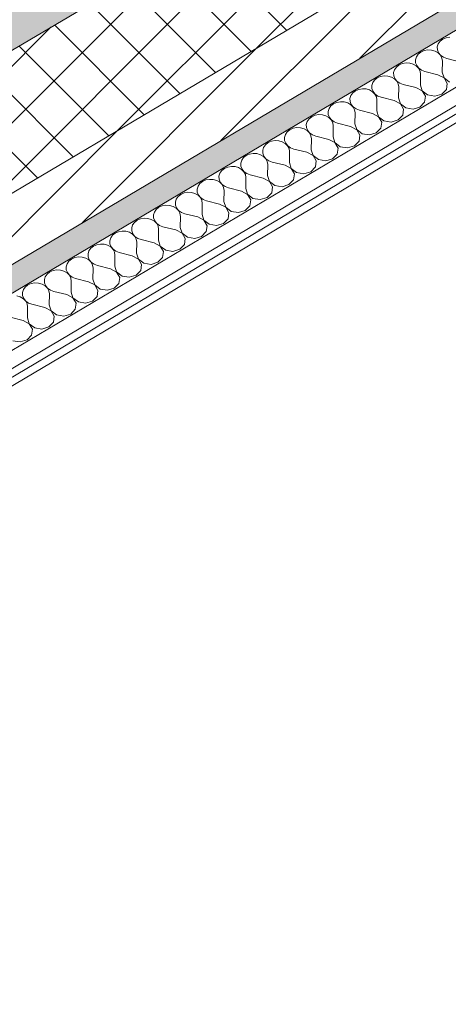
# Model space of a CAD drawing. Header units: millimetres. Extents: x -36631 to 27388, y -24993 to 6945.
# Tile 158 of 256: x -832 to -511, y -13461 to -12724. Entities that reach past the tile are written whole.
import ezdxf

# ---------------------------------------------------------------- set-up
doc = ezdxf.new("R2010")
doc.units = ezdxf.units.MM
doc.header["$MEASUREMENT"] = 0
doc.linetypes.add('Wipeout_Contour', pattern=[1000, 0, -1000])
doc.layers.add('12_FAÇ_Façana', color=7, linetype='Continuous')
doc.layers.add('Nuevo_08_E_Envans secs', color=7, linetype='Continuous')
for name, color, linetype, lineweight, true_color in [('12_FAÇ_Façana_Pluma_Nº__102', 7, 'Continuous', 5, 0xcccccc), ('12_FAÇ_Façana_Pluma_Nº__174', 7, 'Continuous', 13, 0xe4ad2c), ('12_FAÇ_Façana_Pluma_Nº__176', 7, 'Continuous', 15, 0x93a0c6), ('Nuevo_08_E_Envans secs_Pluma_Nº__102', 7, 'Continuous', 5, 0xcccccc), ('Nuevo_08_E_Envans secs_Pluma_Nº__171', 171, 'Continuous', 13, 0xaaaaff), ('Nuevo_08_E_Envans secs_Pluma_Nº__177', 7, 'Continuous', 15, 0xf7e046)]:
    doc.layers.add(name, color=color, linetype=linetype, lineweight=lineweight, true_color=true_color)
for name, color, linetype, lineweight in [('12_FAÇ_Façana_Pluma_Nº__2', 8, 'Continuous', 5), ('12_FAÇ_Façana_Pluma_Nº__7', 7, 'Continuous', 5), ('Nuevo_08_E_Envans secs_Pluma_Nº__1', 7, 'Continuous', 5)]:
    doc.layers.add(name, color=color, linetype=linetype, lineweight=lineweight)
pattern_1 = [(45, (0, 0), (-183.848, 183.848), [195, -65]), (45, (7e-14, 183.85), (-183.848, 183.848), [195, -65])]

# ---------------------------------------------------------------- blocks, each defined once
blk = doc.blocks.new('Elem Sección_97_1')
at = {"layer": '12_FAÇ_Façana_Pluma_Nº__102', "linetype": 'Continuous', "lineweight": 0, "true_color": 0xe5e5e5}
blk.add_hatch(color=254, dxfattribs=at).paths.add_polyline_path([(-1935.93, -13237.7), (-1842.3, -13342.47), (1201.82, -11539.73), (1155.37, -11487.75), (1498.66, -11284.46), (1545.11, -11336.44), (1557.37, -11329.18), (1463.74, -11224.4)])
at = {"layer": '12_FAÇ_Façana_Pluma_Nº__174', "linetype": 'Continuous', "lineweight": 13, "true_color": 0xe4ad2c}
h = blk.add_hatch(dxfattribs=at)
h.set_pattern_fill('SATE_Aislamiento_0001', color=42, style=0, pattern_type=2)
h.set_pattern_definition([(45, (0, 0), (-21.213203, 21.213203), []), (135, (0, 0), (21.213203, 21.213203), [])])
h.paths.add_polyline_path([(-1842.3, -13342.47), (-1779.88, -13412.32), (1229.91, -11629.91), (1264.24, -11609.58), (1201.82, -11539.73)])
at = {"layer": '12_FAÇ_Façana_Pluma_Nº__176', "linetype": 'Continuous', "lineweight": 0, "true_color": 0x495063}
blk.add_hatch(color=251, dxfattribs=at).paths.add_polyline_path([(-1748.67, -13447.25), (-1736.19, -13461.22), (1273.61, -11678.8), (1261.12, -11664.83)])
at = {"layer": '12_FAÇ_Façana_Pluma_Nº__2', "linetype": 'Continuous', "lineweight": 5}
h = blk.add_hatch(dxfattribs=at)
h.set_pattern_fill('Ceramic_0001', color=8, style=0, pattern_type=2)
h.set_pattern_definition([(45, (0, 0), (-21.213203, 21.213203), [])])
h.paths.add_polyline_path([(1229.91, -11629.91), (-1779.88, -13412.32), (-1748.67, -13447.25), (1261.12, -11664.83)])
at = {"layer": '12_FAÇ_Façana_Pluma_Nº__7', "color": 7, "linetype": 'Continuous', "lineweight": 5}
for p, q in [((1201.82, -11539.73), (-1842.3, -13342.47)), ((1261.12, -11664.83), (-1748.67, -13447.25))]:
    blk.add_line(p, q, dxfattribs=at)
at = {"layer": '12_FAÇ_Façana_Pluma_Nº__7', "color": 7, "linetype": 'Continuous', "lineweight": 5, "flags": 128}
for points in [[(1264.24, -11609.58), (1229.91, -11629.91), (-1779.88, -13412.32)], [(1273.61, -11678.8), (-1460.26, -13297.81), (-1520.33, -13333.38), (-1736.19, -13461.22)]]:
    blk.add_lwpolyline(points, dxfattribs=at)
blk = doc.blocks.new('*X361')
at = {"layer": 'Nuevo_08_E_Envans secs_Pluma_Nº__102', "color": 254, "linetype": 'Continuous', "lineweight": 5, "true_color": 0xcccccc}
for p, q in [((-512.48, -12737.93), (-514.94, -12739)), ((-509.75, -12737.45), (-512.48, -12737.93)), ((-518.35, -12742.54), (-519.04, -12744.74)), ((-519.04, -12744.74), (-518.96, -12747.01)), ((-516.95, -12740.58), (-518.35, -12742.54)), ((-514.94, -12739), (-516.95, -12740.58)), ((-534.69, -12752.22), (-535.38, -12754.42)), ((-533.29, -12750.26), (-534.69, -12752.22)), ((-531.28, -12748.69), (-533.29, -12750.26)), ((-528.83, -12747.62), (-531.28, -12748.69)), ((-526.1, -12747.13), (-528.83, -12747.62)), ((-523.32, -12747.28), (-526.1, -12747.13)), ((-520.69, -12748.03), (-523.32, -12747.28)), ((-518.41, -12749.35), (-520.69, -12748.03)), ((-518.96, -12747.01), (-518.13, -12749.18)), ((-516.67, -12751.11), (-518.41, -12749.35)), ((-518.13, -12749.18), (-516.6, -12751.07)), ((-515.58, -12753.2), (-516.67, -12751.11)), ((-516.6, -12751.07), (-514.49, -12752.56)), ((-514.49, -12752.56), (-511.97, -12753.52)), ((-549.64, -12759.94), (-551.04, -12761.9)), ((-547.63, -12758.37), (-549.64, -12759.94)), ((-545.17, -12757.3), (-547.63, -12758.37)), ((-542.45, -12756.81), (-545.17, -12757.3)), ((-539.66, -12756.96), (-542.45, -12756.81)), ((-537.04, -12757.71), (-539.66, -12756.96)), ((-534.76, -12759.03), (-537.04, -12757.71)), ((-535.38, -12754.42), (-535.31, -12756.69)), ((-535.31, -12756.69), (-534.48, -12758.86)), ((-533.01, -12760.79), (-534.76, -12759.03)), ((-534.48, -12758.86), (-532.95, -12760.76)), ((-515.23, -12755.46), (-515.58, -12753.2)), ((-515.38, -12763.68), (-515.23, -12755.46)), ((-502.31, -12755.94), (-511.97, -12753.52)), ((-561.52, -12766.98), (-563.98, -12768.05)), ((-558.79, -12766.5), (-561.52, -12766.98)), ((-556.01, -12766.64), (-558.79, -12766.5)), ((-553.38, -12767.39), (-556.01, -12766.64)), ((-551.11, -12768.71), (-553.38, -12767.39)), ((-551.04, -12761.9), (-551.73, -12764.1)), ((-551.73, -12764.1), (-551.66, -12766.37)), ((-551.66, -12766.37), (-550.82, -12768.54)), ((-531.93, -12762.88), (-533.01, -12760.79)), ((-532.95, -12760.76), (-530.84, -12762.24)), ((-531.58, -12765.14), (-531.93, -12762.88)), ((-531.73, -12773.36), (-531.58, -12765.14)), ((-530.84, -12762.24), (-528.31, -12763.2)), ((-518.65, -12765.62), (-528.31, -12763.2)), ((-514.02, -12768.06), (-518.65, -12765.62)), ((-515.38, -12763.68), (-513.95, -12768.02)), ((-567.39, -12771.58), (-568.08, -12773.78)), ((-568.08, -12773.78), (-568, -12776.05)), ((-565.99, -12769.62), (-567.39, -12771.58)), ((-563.98, -12768.05), (-565.99, -12769.62)), ((-549.36, -12770.48), (-551.11, -12768.71)), ((-550.82, -12768.54), (-549.29, -12770.44)), ((-548.27, -12772.57), (-549.36, -12770.48)), ((-549.29, -12770.44), (-547.19, -12771.92)), ((-547.93, -12774.82), (-548.27, -12772.57)), ((-548.08, -12783.04), (-547.93, -12774.82)), ((-547.19, -12771.92), (-544.66, -12772.88)), ((-535, -12775.3), (-544.66, -12772.88)), ((-531.73, -12773.36), (-530.3, -12777.71)), ((-511.65, -12772.13), (-514.02, -12768.06)), ((-513.95, -12768.02), (-509.93, -12771.11)), ((-512.27, -12776.6), (-511.65, -12772.13)), ((-583.74, -12781.27), (-584.43, -12783.47)), ((-582.33, -12779.3), (-583.74, -12781.27)), ((-580.33, -12777.73), (-582.33, -12779.3)), ((-577.87, -12776.66), (-580.33, -12777.73)), ((-575.14, -12776.18), (-577.87, -12776.66)), ((-572.36, -12776.32), (-575.14, -12776.18)), ((-569.73, -12777.08), (-572.36, -12776.32)), ((-567.45, -12778.39), (-569.73, -12777.08)), ((-568, -12776.05), (-567.17, -12778.22)), ((-565.71, -12780.16), (-567.45, -12778.39)), ((-567.17, -12778.22), (-565.64, -12780.12)), ((-564.62, -12782.25), (-565.71, -12780.16)), ((-565.64, -12780.12), (-563.53, -12781.6)), ((-564.28, -12784.5), (-564.62, -12782.25)), ((-563.53, -12781.6), (-561.01, -12782.56)), ((-530.36, -12777.74), (-535, -12775.3)), ((-528, -12781.81), (-530.36, -12777.74)), ((-530.3, -12777.71), (-526.28, -12780.79)), ((-528.62, -12786.28), (-528, -12781.81)), ((-526.28, -12780.79), (-520.86, -12781.69)), ((-520.86, -12781.69), (-515.68, -12780.13)), ((-515.68, -12780.13), (-512.27, -12776.6)), ((-598.68, -12788.98), (-600.08, -12790.95)), ((-596.67, -12787.41), (-598.68, -12788.98)), ((-594.21, -12786.34), (-596.67, -12787.41)), ((-591.49, -12785.86), (-594.21, -12786.34)), ((-588.71, -12786), (-591.49, -12785.86)), ((-586.08, -12786.76), (-588.71, -12786)), ((-583.8, -12788.07), (-586.08, -12786.76)), ((-584.43, -12783.47), (-584.35, -12785.73)), ((-584.35, -12785.73), (-583.52, -12787.9)), ((-582.05, -12789.84), (-583.8, -12788.07)), ((-583.52, -12787.9), (-581.99, -12789.8)), ((-564.42, -12792.72), (-564.28, -12784.5)), ((-551.35, -12784.98), (-561.01, -12782.56)), ((-546.71, -12787.43), (-551.35, -12784.98)), ((-548.08, -12783.04), (-546.65, -12787.39)), ((-544.35, -12791.49), (-546.71, -12787.43)), ((-546.65, -12787.39), (-542.62, -12790.47)), ((-532.03, -12789.82), (-528.62, -12786.28)), ((-613.02, -12797.09), (-615.03, -12798.66)), ((-610.56, -12796.02), (-613.02, -12797.09)), ((-607.84, -12795.54), (-610.56, -12796.02)), ((-605.05, -12795.68), (-607.84, -12795.54)), ((-602.42, -12796.44), (-605.05, -12795.68)), ((-600.15, -12797.75), (-602.42, -12796.44)), ((-600.08, -12790.95), (-600.77, -12793.15)), ((-600.77, -12793.15), (-600.7, -12795.41)), ((-600.7, -12795.41), (-599.86, -12797.58)), ((-580.97, -12791.93), (-582.05, -12789.84)), ((-581.99, -12789.8), (-579.88, -12791.28)), ((-580.62, -12794.18), (-580.97, -12791.93)), ((-580.77, -12802.41), (-580.62, -12794.18)), ((-579.88, -12791.28), (-577.35, -12792.24)), ((-567.69, -12794.66), (-577.35, -12792.24)), ((-563.06, -12797.11), (-567.69, -12794.66)), ((-564.42, -12792.72), (-562.99, -12797.07)), ((-560.7, -12801.17), (-563.06, -12797.11)), ((-562.99, -12797.07), (-558.97, -12800.15)), ((-548.37, -12799.5), (-544.96, -12795.96)), ((-544.96, -12795.96), (-544.35, -12791.49)), ((-542.62, -12790.47), (-537.21, -12791.37)), ((-537.21, -12791.37), (-532.03, -12789.82)), ((-616.43, -12800.63), (-617.12, -12802.83)), ((-617.12, -12802.83), (-617.04, -12805.1)), ((-615.03, -12798.66), (-616.43, -12800.63)), ((-598.4, -12799.52), (-600.15, -12797.75)), ((-599.86, -12797.58), (-598.34, -12799.48)), ((-597.31, -12801.61), (-598.4, -12799.52)), ((-598.34, -12799.48), (-596.23, -12800.96)), ((-596.97, -12803.86), (-597.31, -12801.61)), ((-597.12, -12812.09), (-596.97, -12803.86)), ((-596.23, -12800.96), (-593.7, -12801.92)), ((-584.04, -12804.34), (-593.7, -12801.92)), ((-579.41, -12806.79), (-584.04, -12804.34)), ((-580.77, -12802.41), (-579.34, -12806.75)), ((-561.31, -12805.64), (-560.7, -12801.17)), ((-558.97, -12800.15), (-553.56, -12801.05)), ((-553.56, -12801.05), (-548.37, -12799.5)), ((-632.78, -12810.31), (-633.47, -12812.51)), ((-631.37, -12808.35), (-632.78, -12810.31)), ((-629.37, -12806.77), (-631.37, -12808.35)), ((-626.91, -12805.7), (-629.37, -12806.77)), ((-624.18, -12805.22), (-626.91, -12805.7)), ((-621.4, -12805.36), (-624.18, -12805.22)), ((-618.77, -12806.12), (-621.4, -12805.36)), ((-616.5, -12807.43), (-618.77, -12806.12)), ((-617.04, -12805.1), (-616.21, -12807.26)), ((-614.75, -12809.2), (-616.5, -12807.43)), ((-616.21, -12807.26), (-614.68, -12809.16)), ((-613.66, -12811.29), (-614.75, -12809.2)), ((-614.68, -12809.16), (-612.57, -12810.64)), ((-613.32, -12813.54), (-613.66, -12811.29)), ((-612.57, -12810.64), (-610.05, -12811.6)), ((-600.39, -12814.02), (-610.05, -12811.6)), ((-577.04, -12810.85), (-579.41, -12806.79)), ((-579.34, -12806.75), (-575.32, -12809.83)), ((-577.66, -12815.32), (-577.04, -12810.85)), ((-575.32, -12809.83), (-569.91, -12810.73)), ((-569.91, -12810.73), (-564.72, -12809.18)), ((-564.72, -12809.18), (-561.31, -12805.64)), ((-647.72, -12818.03), (-649.12, -12819.99)), ((-645.71, -12816.45), (-647.72, -12818.03)), ((-643.25, -12815.38), (-645.71, -12816.45)), ((-640.53, -12814.9), (-643.25, -12815.38)), ((-637.75, -12815.04), (-640.53, -12814.9)), ((-635.12, -12815.8), (-637.75, -12815.04)), ((-632.84, -12817.11), (-635.12, -12815.8)), ((-633.47, -12812.51), (-633.39, -12814.78)), ((-633.39, -12814.78), (-632.56, -12816.94)), ((-631.1, -12818.88), (-632.84, -12817.11)), ((-632.56, -12816.94), (-631.03, -12818.84)), ((-630.01, -12820.97), (-631.1, -12818.88)), ((-631.03, -12818.84), (-628.92, -12820.33)), ((-613.47, -12821.77), (-613.32, -12813.54)), ((-595.75, -12816.47), (-600.39, -12814.02)), ((-597.12, -12812.09), (-595.69, -12816.43)), ((-593.39, -12820.53), (-595.75, -12816.47)), ((-595.69, -12816.43), (-591.66, -12819.51)), ((-586.25, -12820.41), (-581.07, -12818.86)), ((-581.07, -12818.86), (-577.66, -12815.32)), ((-662.06, -12826.13), (-664.07, -12827.71)), ((-659.6, -12825.06), (-662.06, -12826.13)), ((-656.88, -12824.58), (-659.6, -12825.06)), ((-654.09, -12824.72), (-656.88, -12824.58)), ((-651.46, -12825.48), (-654.09, -12824.72)), ((-649.19, -12826.79), (-651.46, -12825.48)), ((-649.12, -12819.99), (-649.81, -12822.19)), ((-649.81, -12822.19), (-649.74, -12824.46)), ((-649.74, -12824.46), (-648.91, -12826.62)), ((-629.66, -12823.22), (-630.01, -12820.97)), ((-629.81, -12831.45), (-629.66, -12823.22)), ((-628.92, -12820.33), (-626.39, -12821.29)), ((-616.73, -12823.7), (-626.39, -12821.29)), ((-612.1, -12826.15), (-616.73, -12823.7)), ((-613.47, -12821.77), (-612.03, -12826.11)), ((-609.74, -12830.21), (-612.1, -12826.15)), ((-612.03, -12826.11), (-608.01, -12829.19)), ((-597.41, -12828.54), (-594.01, -12825)), ((-594.01, -12825), (-593.39, -12820.53)), ((-591.66, -12819.51), (-586.25, -12820.41)), ((-665.47, -12829.67), (-666.16, -12831.87)), ((-666.16, -12831.87), (-666.09, -12834.14)), ((-664.07, -12827.71), (-665.47, -12829.67)), ((-647.44, -12828.56), (-649.19, -12826.79)), ((-648.91, -12826.62), (-647.38, -12828.52)), ((-646.35, -12830.65), (-647.44, -12828.56)), ((-647.38, -12828.52), (-645.27, -12830.01)), ((-646.01, -12832.9), (-646.35, -12830.65)), ((-646.16, -12841.13), (-646.01, -12832.9)), ((-645.27, -12830.01), (-642.74, -12830.97)), ((-633.08, -12833.38), (-642.74, -12830.97)), ((-628.45, -12835.83), (-633.08, -12833.38)), ((-629.81, -12831.45), (-628.38, -12835.79)), ((-610.35, -12834.68), (-609.74, -12830.21)), ((-608.01, -12829.19), (-602.6, -12830.09)), ((-602.6, -12830.09), (-597.41, -12828.54)), ((-681.82, -12839.35), (-682.51, -12841.55)), ((-680.42, -12837.39), (-681.82, -12839.35)), ((-678.41, -12835.81), (-680.42, -12837.39)), ((-675.95, -12834.74), (-678.41, -12835.81)), ((-673.22, -12834.26), (-675.95, -12834.74)), ((-670.44, -12834.4), (-673.22, -12834.26)), ((-667.81, -12835.16), (-670.44, -12834.4)), ((-665.54, -12836.47), (-667.81, -12835.16)), ((-666.09, -12834.14), (-665.25, -12836.3)), ((-663.79, -12838.24), (-665.54, -12836.47)), ((-665.25, -12836.3), (-663.72, -12838.2)), ((-662.7, -12840.33), (-663.79, -12838.24)), ((-663.72, -12838.2), (-661.62, -12839.69)), ((-662.36, -12842.58), (-662.7, -12840.33)), ((-661.62, -12839.69), (-659.09, -12840.65)), ((-649.43, -12843.06), (-659.09, -12840.65)), ((-646.16, -12841.13), (-644.73, -12845.47)), ((-626.08, -12839.89), (-628.45, -12835.83)), ((-628.38, -12835.79), (-624.36, -12838.87)), ((-626.7, -12844.36), (-626.08, -12839.89)), ((-624.36, -12838.87), (-618.95, -12839.77)), ((-618.95, -12839.77), (-613.76, -12838.22)), ((-613.76, -12838.22), (-610.35, -12834.68)), ((-696.76, -12847.07), (-698.16, -12849.03)), ((-694.76, -12845.49), (-696.76, -12847.07)), ((-692.3, -12844.42), (-694.76, -12845.49)), ((-689.57, -12843.94), (-692.3, -12844.42)), ((-686.79, -12844.08), (-689.57, -12843.94)), ((-684.16, -12844.84), (-686.79, -12844.08)), ((-681.88, -12846.15), (-684.16, -12844.84)), ((-682.51, -12841.55), (-682.43, -12843.82)), ((-682.43, -12843.82), (-681.6, -12845.98)), ((-680.14, -12847.92), (-681.88, -12846.15)), ((-681.6, -12845.98), (-680.07, -12847.88)), ((-679.05, -12850.01), (-680.14, -12847.92)), ((-680.07, -12847.88), (-677.96, -12849.37)), ((-662.51, -12850.81), (-662.36, -12842.58)), ((-644.79, -12845.51), (-649.43, -12843.06)), ((-642.43, -12849.57), (-644.79, -12845.51)), ((-644.73, -12845.47), (-640.71, -12848.55)), ((-640.71, -12848.55), (-635.29, -12849.45)), ((-635.29, -12849.45), (-630.11, -12847.9)), ((-630.11, -12847.9), (-626.7, -12844.36)), ((-711.1, -12855.17), (-713.11, -12856.75)), ((-708.64, -12854.1), (-711.1, -12855.17)), ((-705.92, -12853.62), (-708.64, -12854.1)), ((-703.13, -12853.77), (-705.92, -12853.62)), ((-700.51, -12854.52), (-703.13, -12853.77)), ((-698.23, -12855.83), (-700.51, -12854.52)), ((-698.16, -12849.03), (-698.85, -12851.23)), ((-698.85, -12851.23), (-698.78, -12853.5)), ((-698.78, -12853.5), (-697.95, -12855.67)), ((-696.48, -12857.6), (-698.23, -12855.83)), ((-697.95, -12855.67), (-696.42, -12857.56)), ((-678.7, -12852.26), (-679.05, -12850.01)), ((-678.85, -12860.49), (-678.7, -12852.26)), ((-677.96, -12849.37), (-675.44, -12850.33)), ((-665.78, -12852.75), (-675.44, -12850.33)), ((-661.14, -12855.19), (-665.78, -12852.75)), ((-662.51, -12850.81), (-661.07, -12855.15)), ((-658.78, -12859.25), (-661.14, -12855.19)), ((-661.07, -12855.15), (-657.05, -12858.23)), ((-646.46, -12857.58), (-643.05, -12854.04)), ((-643.05, -12854.04), (-642.43, -12849.57)), ((-722.26, -12863.3), (-724.99, -12863.78)), ((-719.48, -12863.45), (-722.26, -12863.3)), ((-714.51, -12858.71), (-715.2, -12860.91)), ((-715.2, -12860.91), (-715.13, -12863.18)), ((-715.13, -12863.18), (-714.29, -12865.35)), ((-713.11, -12856.75), (-714.51, -12858.71)), ((-695.4, -12859.69), (-696.48, -12857.6)), ((-696.42, -12857.56), (-694.31, -12859.05)), ((-695.05, -12861.94), (-695.4, -12859.69)), ((-695.2, -12870.17), (-695.05, -12861.94)), ((-694.31, -12859.05), (-691.78, -12860.01)), ((-682.12, -12862.43), (-691.78, -12860.01)), ((-677.49, -12864.87), (-682.12, -12862.43)), ((-678.85, -12860.49), (-677.42, -12864.83)), ((-659.39, -12863.72), (-658.78, -12859.25)), ((-657.05, -12858.23), (-651.64, -12859.13)), ((-651.64, -12859.13), (-646.46, -12857.58)), ((-730.86, -12868.39), (-731.55, -12870.59)), ((-731.55, -12870.59), (-731.47, -12872.86)), ((-729.46, -12866.43), (-730.86, -12868.39)), ((-727.45, -12864.85), (-729.46, -12866.43)), ((-724.99, -12863.78), (-727.45, -12864.85)), ((-716.85, -12864.2), (-719.48, -12863.45)), ((-714.58, -12865.51), (-716.85, -12864.2)), ((-712.83, -12867.28), (-714.58, -12865.51)), ((-714.29, -12865.35), (-712.76, -12867.24)), ((-711.74, -12869.37), (-712.83, -12867.28)), ((-712.76, -12867.24), (-710.66, -12868.73)), ((-711.4, -12871.63), (-711.74, -12869.37)), ((-710.66, -12868.73), (-708.13, -12869.69)), ((-698.47, -12872.11), (-708.13, -12869.69)), ((-695.2, -12870.17), (-693.77, -12874.51)), ((-675.13, -12868.94), (-677.49, -12864.87)), ((-677.42, -12864.83), (-673.4, -12867.91)), ((-675.74, -12873.4), (-675.13, -12868.94)), ((-673.4, -12867.91), (-667.99, -12868.81)), ((-667.99, -12868.81), (-662.8, -12867.26)), ((-662.8, -12867.26), (-659.39, -12863.72)), ((-747.21, -12878.07), (-747.9, -12880.27)), ((-745.8, -12876.11), (-747.21, -12878.07)), ((-743.8, -12874.54), (-745.8, -12876.11)), ((-741.34, -12873.47), (-743.8, -12874.54)), ((-738.61, -12872.98), (-741.34, -12873.47)), ((-735.83, -12873.13), (-738.61, -12872.98)), ((-733.2, -12873.88), (-735.83, -12873.13)), ((-730.92, -12875.2), (-733.2, -12873.88)), ((-731.47, -12872.86), (-730.64, -12875.03)), ((-729.18, -12876.96), (-730.92, -12875.2)), ((-730.64, -12875.03), (-729.11, -12876.92)), ((-728.09, -12879.05), (-729.18, -12876.96)), ((-729.11, -12876.92), (-727, -12878.41)), ((-711.55, -12879.85), (-711.4, -12871.63)), ((-693.84, -12874.55), (-698.47, -12872.11)), ((-691.47, -12878.62), (-693.84, -12874.55)), ((-693.77, -12874.51), (-689.75, -12877.59)), ((-689.75, -12877.59), (-684.33, -12878.49)), ((-684.33, -12878.49), (-679.15, -12876.94)), ((-679.15, -12876.94), (-675.74, -12873.4)), ((-760.14, -12884.22), (-762.15, -12885.79)), ((-757.68, -12883.15), (-760.14, -12884.22)), ((-754.96, -12882.66), (-757.68, -12883.15)), ((-752.18, -12882.81), (-754.96, -12882.66)), ((-749.55, -12883.56), (-752.18, -12882.81)), ((-747.27, -12884.88), (-749.55, -12883.56)), ((-747.9, -12880.27), (-747.82, -12882.54)), ((-747.82, -12882.54), (-746.99, -12884.71)), ((-745.52, -12886.64), (-747.27, -12884.88)), ((-746.99, -12884.71), (-745.46, -12886.61)), ((-727.75, -12881.31), (-728.09, -12879.05)), ((-727.89, -12889.53), (-727.75, -12881.31)), ((-727, -12878.41), (-724.48, -12879.37)), ((-714.82, -12881.79), (-724.48, -12879.37)), ((-710.18, -12884.23), (-714.82, -12881.79)), ((-711.55, -12879.85), (-710.12, -12884.19)), ((-707.82, -12888.3), (-710.18, -12884.23)), ((-710.12, -12884.19), (-706.09, -12887.28)), ((-695.5, -12886.62), (-692.09, -12883.08)), ((-692.09, -12883.08), (-691.47, -12878.62)), ((-774.03, -12892.83), (-776.49, -12893.9)), ((-771.31, -12892.35), (-774.03, -12892.83)), ((-768.52, -12892.49), (-771.31, -12892.35)), ((-765.89, -12893.24), (-768.52, -12892.49)), ((-763.55, -12887.75), (-764.24, -12889.95)), ((-764.24, -12889.95), (-764.17, -12892.22)), ((-764.17, -12892.22), (-763.33, -12894.39)), ((-762.15, -12885.79), (-763.55, -12887.75)), ((-744.44, -12888.73), (-745.52, -12886.64)), ((-745.46, -12886.61), (-743.35, -12888.09)), ((-744.09, -12890.99), (-744.44, -12888.73)), ((-744.24, -12899.21), (-744.09, -12890.99)), ((-743.35, -12888.09), (-740.82, -12889.05)), ((-731.16, -12891.47), (-740.82, -12889.05)), ((-726.53, -12893.91), (-731.16, -12891.47)), ((-727.89, -12889.53), (-726.46, -12893.87)), ((-711.84, -12896.3), (-708.43, -12892.77)), ((-708.43, -12892.77), (-707.82, -12888.3)), ((-706.09, -12887.28), (-700.68, -12888.17)), ((-700.68, -12888.17), (-695.5, -12886.62)), ((-779.9, -12897.43), (-780.59, -12899.63)), ((-780.59, -12899.63), (-780.52, -12901.9)), ((-778.5, -12895.47), (-779.9, -12897.43)), ((-776.49, -12893.9), (-778.5, -12895.47)), ((-763.62, -12894.56), (-765.89, -12893.24)), ((-761.87, -12896.33), (-763.62, -12894.56)), ((-763.33, -12894.39), (-761.81, -12896.29)), ((-760.78, -12898.42), (-761.87, -12896.33)), ((-761.81, -12896.29), (-759.7, -12897.77)), ((-760.44, -12900.67), (-760.78, -12898.42)), ((-759.7, -12897.77), (-757.17, -12898.73)), ((-747.51, -12901.15), (-757.17, -12898.73)), ((-744.24, -12899.21), (-742.81, -12903.56)), ((-724.17, -12897.98), (-726.53, -12893.91)), ((-726.46, -12893.87), (-722.44, -12896.96)), ((-724.78, -12902.45), (-724.17, -12897.98)), ((-722.44, -12896.96), (-717.03, -12897.85)), ((-717.03, -12897.85), (-711.84, -12896.3)), ((-796.25, -12907.12), (-796.94, -12909.32)), ((-794.84, -12905.15), (-796.25, -12907.12)), ((-792.84, -12903.58), (-794.84, -12905.15)), ((-790.38, -12902.51), (-792.84, -12903.58)), ((-787.65, -12902.03), (-790.38, -12902.51)), ((-784.87, -12902.17), (-787.65, -12902.03)), ((-782.24, -12902.93), (-784.87, -12902.17)), ((-779.97, -12904.24), (-782.24, -12902.93)), ((-780.52, -12901.9), (-779.68, -12904.07)), ((-778.22, -12906.01), (-779.97, -12904.24)), ((-779.68, -12904.07), (-778.15, -12905.97)), ((-777.13, -12908.1), (-778.22, -12906.01)), ((-778.15, -12905.97), (-776.04, -12907.45)), ((-776.04, -12907.45), (-773.52, -12908.41)), ((-760.59, -12908.89), (-760.44, -12900.67)), ((-742.88, -12903.59), (-747.51, -12901.15)), ((-740.51, -12907.66), (-742.88, -12903.59)), ((-742.81, -12903.56), (-738.79, -12906.64)), ((-738.79, -12906.64), (-733.38, -12907.54)), ((-733.38, -12907.54), (-728.19, -12905.98)), ((-728.19, -12905.98), (-724.78, -12902.45)), ((-811.19, -12914.83), (-812.59, -12916.8)), ((-809.18, -12913.26), (-811.19, -12914.83)), ((-806.72, -12912.19), (-809.18, -12913.26)), ((-804, -12911.71), (-806.72, -12912.19)), ((-801.22, -12911.85), (-804, -12911.71)), ((-798.59, -12912.61), (-801.22, -12911.85)), ((-796.31, -12913.92), (-798.59, -12912.61)), ((-796.94, -12909.32), (-796.86, -12911.58)), ((-796.86, -12911.58), (-796.03, -12913.75)), ((-794.57, -12915.69), (-796.31, -12913.92)), ((-796.03, -12913.75), (-794.5, -12915.65)), ((-776.79, -12910.35), (-777.13, -12908.1)), ((-776.94, -12918.57), (-776.79, -12910.35)), ((-763.86, -12910.83), (-773.52, -12908.41)), ((-759.22, -12913.28), (-763.86, -12910.83)), ((-760.59, -12908.89), (-759.16, -12913.24)), ((-756.86, -12917.34), (-759.22, -12913.28)), ((-759.16, -12913.24), (-755.13, -12916.32)), ((-744.54, -12915.67), (-741.13, -12912.13)), ((-741.13, -12912.13), (-740.51, -12907.66)), ((-823.07, -12921.87), (-825.53, -12922.94)), ((-820.35, -12921.39), (-823.07, -12921.87)), ((-817.56, -12921.53), (-820.35, -12921.39)), ((-814.93, -12922.29), (-817.56, -12921.53)), ((-812.66, -12923.6), (-814.93, -12922.29)), ((-812.59, -12916.8), (-813.28, -12919)), ((-813.28, -12919), (-813.21, -12921.26)), ((-813.21, -12921.26), (-812.38, -12923.43)), ((-793.48, -12917.78), (-794.57, -12915.69)), ((-794.5, -12915.65), (-792.39, -12917.13)), ((-793.13, -12920.03), (-793.48, -12917.78)), ((-793.28, -12928.26), (-793.13, -12920.03)), ((-792.39, -12917.13), (-789.86, -12918.09)), ((-780.2, -12920.51), (-789.86, -12918.09)), ((-775.57, -12922.96), (-780.2, -12920.51)), ((-776.94, -12918.57), (-775.5, -12922.92)), ((-760.89, -12925.35), (-757.48, -12921.81)), ((-757.48, -12921.81), (-756.86, -12917.34)), ((-755.13, -12916.32), (-749.72, -12917.22)), ((-749.72, -12917.22), (-744.54, -12915.67)), ((-828.94, -12926.48), (-829.63, -12928.68)), ((-829.63, -12928.68), (-829.56, -12930.95)), ((-827.54, -12924.51), (-828.94, -12926.48)), ((-825.53, -12922.94), (-827.54, -12924.51)), ((-810.91, -12925.37), (-812.66, -12923.6)), ((-812.38, -12923.43), (-810.85, -12925.33)), ((-809.83, -12927.46), (-810.91, -12925.37)), ((-810.85, -12925.33), (-808.74, -12926.81)), ((-809.48, -12929.71), (-809.83, -12927.46)), ((-809.63, -12937.94), (-809.48, -12929.71)), ((-808.74, -12926.81), (-806.21, -12927.77)), ((-796.55, -12930.19), (-806.21, -12927.77)), ((-793.28, -12928.26), (-791.85, -12932.6)), ((-773.21, -12927.02), (-775.57, -12922.96)), ((-775.5, -12922.92), (-771.48, -12926)), ((-773.82, -12931.49), (-773.21, -12927.02)), ((-771.48, -12926), (-766.07, -12926.9)), ((-766.07, -12926.9), (-760.89, -12925.35)), ((-831.28, -12931.97), (-833.91, -12931.21)), ((-829.01, -12933.28), (-831.28, -12931.97)), ((-829.56, -12930.95), (-828.72, -12933.11)), ((-827.26, -12935.05), (-829.01, -12933.28)), ((-828.72, -12933.11), (-827.19, -12935.01)), ((-826.17, -12937.14), (-827.26, -12935.05)), ((-827.19, -12935.01), (-825.09, -12936.49)), ((-825.09, -12936.49), (-822.56, -12937.45)), ((-791.92, -12932.64), (-796.55, -12930.19)), ((-789.55, -12936.7), (-791.92, -12932.64)), ((-791.85, -12932.6), (-787.83, -12935.68)), ((-790.17, -12941.17), (-789.55, -12936.7)), ((-787.83, -12935.68), (-782.42, -12936.58)), ((-782.42, -12936.58), (-777.23, -12935.03)), ((-777.23, -12935.03), (-773.82, -12931.49)), ((-825.83, -12939.39), (-826.17, -12937.14)), ((-825.98, -12947.62), (-825.83, -12939.39)), ((-812.9, -12939.87), (-822.56, -12937.45)), ((-808.26, -12942.32), (-812.9, -12939.87)), ((-809.63, -12937.94), (-808.2, -12942.28)), ((-805.9, -12946.38), (-808.26, -12942.32)), ((-808.2, -12942.28), (-804.18, -12945.36)), ((-793.58, -12944.71), (-790.17, -12941.17)), ((-829.25, -12949.55), (-838.91, -12947.14)), ((-824.61, -12952), (-829.25, -12949.55)), ((-825.98, -12947.62), (-824.55, -12951.96)), ((-809.93, -12954.39), (-806.52, -12950.85)), ((-806.52, -12950.85), (-805.9, -12946.38)), ((-804.18, -12945.36), (-798.76, -12946.26)), ((-798.76, -12946.26), (-793.58, -12944.71)), ((-822.25, -12956.06), (-824.61, -12952)), ((-824.55, -12951.96), (-820.52, -12955.04)), ((-822.86, -12960.53), (-822.25, -12956.06)), ((-820.52, -12955.04), (-815.11, -12955.94)), ((-815.11, -12955.94), (-809.93, -12954.39)), ((-836.87, -12964.72), (-831.46, -12965.62)), ((-831.46, -12965.62), (-826.27, -12964.07)), ((-826.27, -12964.07), (-822.86, -12960.53))]:
    blk.add_line(p, q, dxfattribs=at)
blk = doc.blocks.new('Elem Sección_285_1')
at = {"layer": 'Nuevo_08_E_Envans secs', "lineweight": 0}
blk.add_blockref('*X361', (0, 0), dxfattribs=at)
at = {"color": 254, "linetype": 'Wipeout_Contour', "lineweight": 0, "ltscale": 50365.384638}
blk.add_wipeout([(-1424.18, -13319.17), (-1416.08, -13328.26), (1306.69, -11715.82), (1298.58, -11706.74)], dxfattribs=at).dxf.layer = 'Nuevo_08_E_Envans secs'
at = {"layer": 'Nuevo_08_E_Envans secs_Pluma_Nº__177', "linetype": 'Continuous', "lineweight": 15, "true_color": 0xf7e046}
h = blk.add_hatch(dxfattribs=at)
h.set_pattern_fill('Panellat_HPL_0001', color=53, style=0, pattern_type=2)
h.set_pattern_definition(pattern_1)
h.paths.add_polyline_path([(-1424.18, -13319.17), (-1416.08, -13328.26), (1306.69, -11715.82), (1298.58, -11706.74)])
at = {"color": 254, "linetype": 'Wipeout_Contour', "lineweight": 0, "ltscale": 50401.535054}
blk.add_wipeout([(1294.13, -11729.67), (-1396.04, -13322.8), (-1392.3, -13326.99), (1297.87, -11733.86)], dxfattribs=at).dxf.layer = 'Nuevo_08_E_Envans secs'
at = {"layer": 'Nuevo_08_E_Envans secs_Pluma_Nº__171', "linetype": 'Continuous', "lineweight": 13, "true_color": 0xaaaaff}
h = blk.add_hatch(dxfattribs=at)
h.set_pattern_fill('Panellat_HPL_0001', color=161, style=0, pattern_type=2)
h.set_pattern_definition(pattern_1)
h.paths.add_polyline_path([(1294.13, -11729.67), (-1396.04, -13322.8), (-1392.3, -13326.99), (1297.87, -11733.86)])
at = {"layer": 'Nuevo_08_E_Envans secs_Pluma_Nº__1', "color": 7, "linetype": 'Continuous', "lineweight": 5}
for p, q in [((1295.53, -11722.43), (-1404.93, -13321.65)), ((1294.13, -11729.67), (-1396.04, -13322.8)), ((1292.73, -11736.91), (-1387.15, -13323.94))]:
    blk.add_line(p, q, dxfattribs=at)
at = {"layer": 'Nuevo_08_E_Envans secs_Pluma_Nº__1', "color": 7, "linetype": 'Continuous', "lineweight": 5, "flags": 128}
blk.add_lwpolyline([(1298.58, -11706.74), (-1424.18, -13319.17), (-1435.34, -13325.78)], dxfattribs=at)

msp = doc.modelspace()

# ---------------------------------------------------------------- block references
at = {"layer": '12_FAÇ_Façana', "lineweight": 0}
msp.add_blockref('Elem Sección_97_1', (0, 0), dxfattribs=at)

# ---------------------------------------------------------------- next in the draw order: block references
at = {"layer": 'Nuevo_08_E_Envans secs', "lineweight": 0}
msp.add_blockref('Elem Sección_285_1', (0, 0), dxfattribs=at)

doc.saveas('drawing.dxf')
